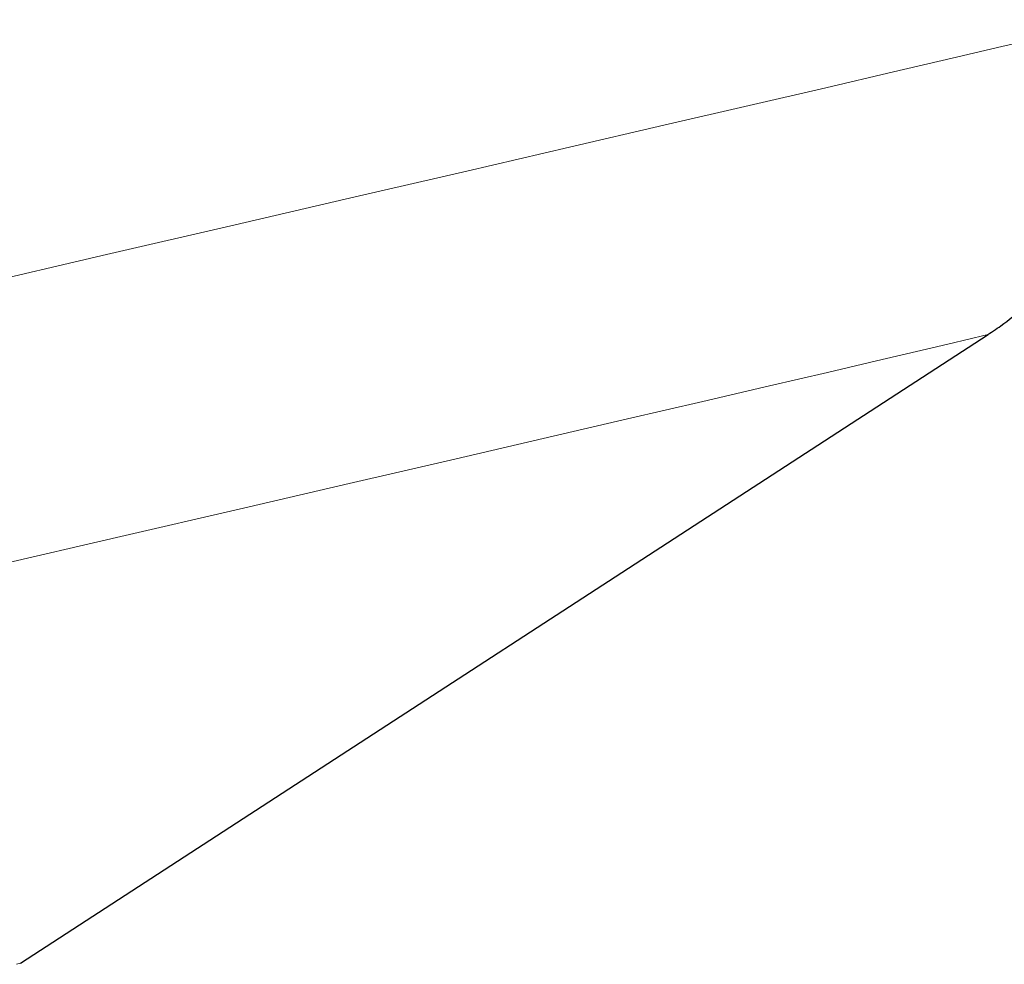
# Model space of a CAD drawing. Header units: millimetres. Extents: x 8 to 1185, y 12 to 953.
# Tile 212 of 256: x 1172.997 to 1173.996, y 932.455 to 933.413. Entities that reach past the tile are written whole.
import ezdxf

# ---------------------------------------------------------------- set-up
doc = ezdxf.new("R2010")
doc.units = ezdxf.units.MM

msp = doc.modelspace()

# ---------------------------------------------------------------- linework, layer by layer
at = {"color": 7, "linetype": 'Continuous', "lineweight": 30}
msp.add_line((1172.99777, 932.45639), (1173.97951, 933.09394), dxfattribs=at)
at = {"color": 252, "linetype": 'Continuous', "lineweight": 0, "flags": 128}
for points in [[(1172.94615, 933.14278), (1173.08509, 933.17497), (1173.21552, 933.2052), (1173.33735, 933.23344), (1173.45049, 933.25968), (1173.55486, 933.28389), (1173.6504, 933.30607), (1173.73703, 933.32619), (1173.81471, 933.34424), (1173.88337, 933.36021), (1173.94297, 933.37409), (1173.99347, 933.38587), (1174.03483, 933.39555), (1174.06703, 933.4031), (1174.09004, 933.40854), (1174.10384, 933.41185), (1174.10844, 933.41303), (1174.10844, 933.41303)], [(1173.97951, 933.09394), (1173.97499, 933.09278), (1173.96138, 933.08951), (1173.9387, 933.08416), (1173.90696, 933.07671), (1173.86619, 933.06718), (1173.81642, 933.05556), (1173.75767, 933.04188), (1173.68999, 933.02614), (1173.61343, 933.00834), (1173.52803, 932.98851), (1173.43386, 932.96665), (1173.33098, 932.94278), (1173.21946, 932.91692), (1173.09938, 932.88909), (1172.97081, 932.85929)], [(1172.99777, 932.45639), (1172.99361, 932.45532)]]:
    msp.add_lwpolyline(points, dxfattribs=at)
at = {"color": 7, "linetype": 'Continuous', "lineweight": 30}
msp.add_open_spline([(1173.97719, 933.09277), (1173.98234, 933.09606), (1173.9957, 933.10456), (1174.01622, 933.12142), (1174.03872, 933.14351), (1174.05975, 933.16939), (1174.0784, 933.1985), (1174.09388, 933.23033), (1174.10566, 933.26426), (1174.11332, 933.29967), (1174.1168, 933.336), (1174.11529, 933.37361), (1174.11237, 933.3996), (1174.10844, 933.41278), (1174.10832, 933.41317)], degree=3, knots=[0, 0, 0, 0, 0.050033, 0.129637, 0.215492, 0.30615, 0.399976, 0.495821, 0.592961, 0.690943, 0.789475, 0.88836, 0.996657, 1, 1, 1, 1], dxfattribs=at)

doc.saveas('drawing.dxf')
